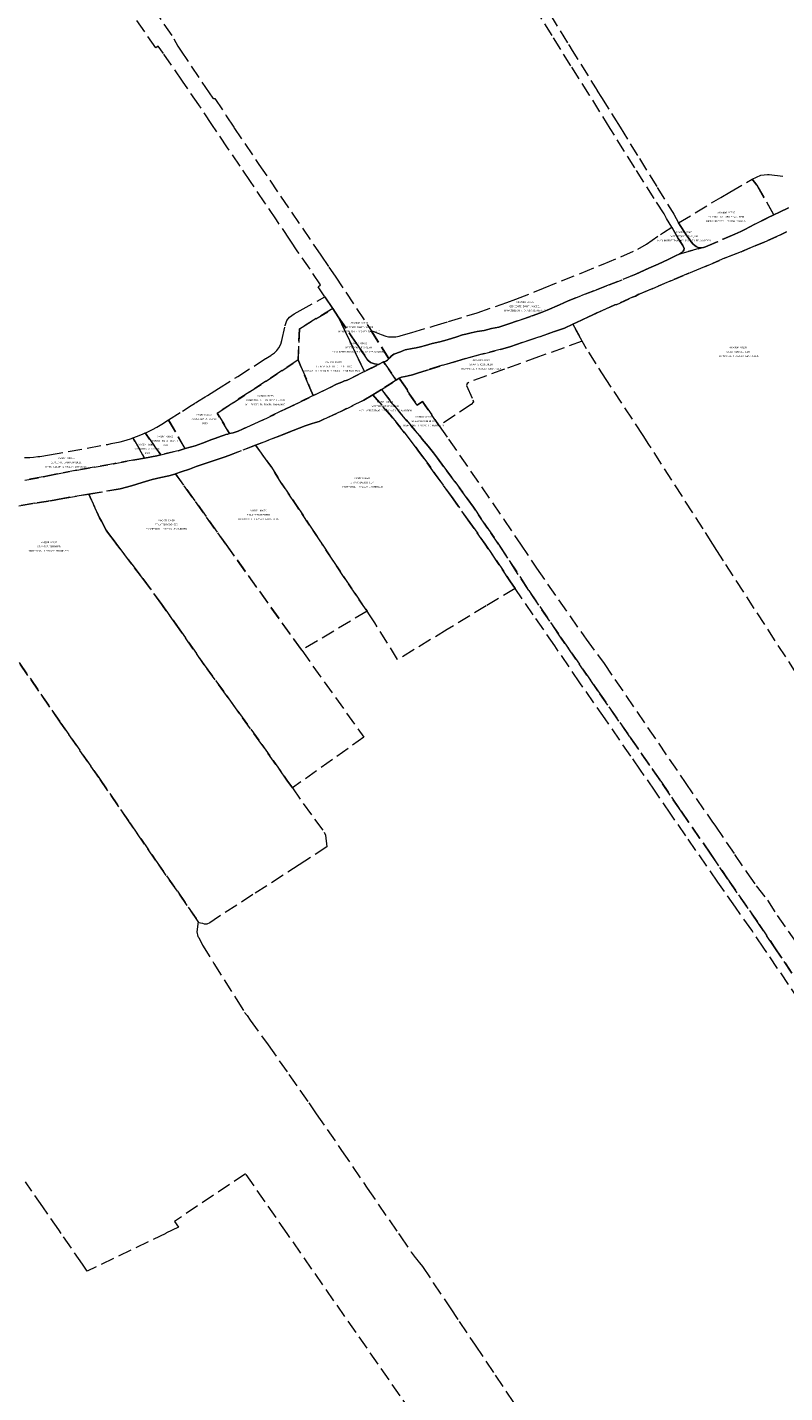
# Model space of a CAD drawing. Header units: metres. Extents: x 188526 to 197860, y 581431 to 587564.
# Tile 26 of 31: x 195167 to 195717, y 585384 to 586375. Entities that reach past the tile are written whole.
import ezdxf
from ezdxf.enums import TextEntityAlignment as Align

# ---------------------------------------------------------------- set-up
doc = ezdxf.new("R2010")
doc.units = ezdxf.units.M
doc.linetypes.add('DASHEDX2', pattern=[14, 10, -4])
doc.layers.add('B-WA-KG-GRENS_KADASTRAAL-G', color=150, linetype='DASHEDX2', lineweight=18)
doc.layers.add('B-WA-KG-GRENS_KADASTRAAL-T50', color=130, linetype='Continuous', lineweight=50)
doc.styles.add('NLCS-ISO-T25', font='NLCS-ISO.ttf', dxfattribs={"height": 2.5})

msp = doc.modelspace()

# ---------------------------------------------------------------- linework, layer by layer
at = {"layer": 'B-WA-KG-GRENS_KADASTRAAL-G'}
for points in [[(195250.41, 586400.42), (195273.39, 586366.74), (195276.21, 586361.28), (195278.13, 586358.46), (195299.08, 586327.42), (195301.61, 586323.66), (195302.13, 586323.46), (195303.14, 586323.38), (195311.42, 586310.89), (195316.99, 586302.39), (195335.18, 586275.58), (195380.01, 586209.68), (195385.8, 586201.09), (195390.47, 586194.45), (195416.59, 586155.02), (195429.43, 586134.54), (195428.9, 586134.03), (195428.42, 586133.45), (195427.68, 586132.94), (195426.89, 586132.64), (195426.08, 586132.38), (195425.7, 586132.23), (195421.97, 586130.38), (195419.04, 586130.79), (195416.14, 586131.83), (195414.31, 586133.48), (195406.22, 586145.08), (195392.76, 586164.96), (195388.78, 586170.9), (195383.04, 586179.46), (195378.08, 586186.85), (195379.95, 586188.1), (195372.28, 586199.54), (195363.45, 586212.22), (195357.79, 586220.7), (195347.98, 586235.23), (195339.47, 586247.71), (195329.07, 586263.21), (195321.5, 586274.32), (195312.43, 586287.68), (195300.89, 586304.61), (195291.44, 586318.76), (195279.78, 586335.94), (195265.78, 586356.07), (195262.1, 586361.41), (195260.23, 586360.16), (195184.06, 586470.73)], [(195546.5, 586384.28), (195559.93, 586362.58), (195561.28, 586360.4), (195561.39, 586360.22), (195579.47, 586331.13), (195580.66, 586329.22), (195580.72, 586329.14), (195580.79, 586329.03), (195583.89, 586324.05), (195591.14, 586312.44), (195592.74, 586309.87), (195597.37, 586302.46), (195611.38, 586279.86), (195624.35, 586258.72), (195635.16, 586241.28), (195635.52, 586240.59), (195636.38, 586239.33), (195639.78, 586233.09), (195641.33, 586230.48), (195643.97, 586226.48), (195645.8, 586223.66), (195647.4, 586221.5), (195648.95, 586219.29), (195650.27, 586217.77), (195651.49, 586216.67), (195652.43, 586215.91), (195654.05, 586215.22), (195655.43, 586214.92), (195656.47, 586214.99), (195640.58, 586210.56), (195642.21, 586211.75), (195643.07, 586212.61), (195643.51, 586213.45), (195643.73, 586214.57), (195642.85, 586216.63), (195639.57, 586221.86), (195637.01, 586226.21), (195634.92, 586229.98), (195631.11, 586236.24), (195629.24, 586239.78), (195622.16, 586250.89), (195608.07, 586273.13), (195590.12, 586301.7), (195575.07, 586325.88), (195561.64, 586347.1), (195547.99, 586369.06), (195535.4, 586389.12)], [(195719.53, 586244.06), (195713, 586240.84), (195708.97, 586238.91), (195696.55, 586260.45), (195693.17, 586264.94), (195693.17, 586264.94), (195699.5, 586267.71), (195704.38, 586268.26), (195705.55, 586268.21), (195719.02, 586266.68)], [(195718, 586226.53), (195713.7, 586224.53), (195701.91, 586219.18), (195695.25, 586216.54), (195685.18, 586212.18), (195673.67, 586207.71), (195660.27, 586201.91), (195645.55, 586195.95), (195634.04, 586191.15), (195620.54, 586185.32), (195610.98, 586181.29), (195608.39, 586180.02), (195606.38, 586179.2), (195594.89, 586173.93), (195593.49, 586173.6), (195589.96, 586172.08), (195580.5, 586167.82), (195571.23, 586163.48), (195569.39, 586162.59), (195563.07, 586159.62), (195556.99, 586156.75), (195556.99, 586156.75), (195549.09, 586154.17), (195538.79, 586150.47), (195526.21, 586146.23), (195517.97, 586143.39), (195512.15, 586141.67), (195496.9, 586137.87), (195485.09, 586134.68), (195478.7, 586132.8), (195468.51, 586129.79), (195457.2, 586126.36), (195450.16, 586124.18), (195446.65, 586122.94), (195443.6, 586122.16), (195441.37, 586121.65), (195438.75, 586121.17), (195436.96, 586120.39), (195435.45, 586119.52), (195434.8, 586118.94), (195425.7, 586132.23), (195426.08, 586132.38), (195426.89, 586132.64), (195427.68, 586132.94), (195428.42, 586133.45), (195428.9, 586134.03), (195429.43, 586134.54), (195430.07, 586135.15), (195431.21, 586136.42), (195433.04, 586137.82), (195434.59, 586138.47), (195436.37, 586139.11), (195437.85, 586139.67), (195440.14, 586140.6), (195441.36, 586140.98), (195446.36, 586142), (195449.39, 586142.4), (195452.44, 586143.29), (195456.12, 586144.23), (195460.98, 586145.54), (195466.41, 586146.71), (195471.73, 586148.3), (195478.72, 586150.51), (195482.99, 586151.96), (195485.25, 586152.51), (195489.29, 586153.37), (195493.46, 586154.23), (195498.75, 586155.17), (195504.06, 586156.39), (195509.39, 586157.58), (195516.54, 586159.88), (195522.94, 586162.01), (195533.49, 586165.64), (195539.64, 586167.9), (195544.32, 586169.82), (195553.42, 586173.75), (195559.52, 586176.49), (195578.15, 586183.8), (195589.51, 586188.14), (195608.63, 586195.87), (195618.19, 586200.28), (195624.9, 586203.07), (195632.17, 586206.47), (195637.63, 586209.11), (195640.58, 586210.56), (195656.47, 586214.99), (195657.94, 586215.35), (195659.29, 586215.73), (195680.61, 586225.06), (195684.94, 586226.81), (195687.89, 586228.31), (195695.21, 586232.11), (195704.38, 586236.71), (195708.97, 586238.91), (195713, 586240.84), (195719.53, 586244.06)], [(195725.15, 585906.45), (195672.34, 585988), (195667.62, 585995.4), (195664.69, 586000), (195657.64, 586011.06), (195618.25, 586072.35), (195613.99, 586078.99), (195587.25, 586119.43), (195579.9, 586130.8), (195572.88, 586141.82), (195569.88, 586147.27), (195563.07, 586159.62), (195569.39, 586162.59), (195571.23, 586163.48), (195580.5, 586167.82), (195589.96, 586172.08), (195593.49, 586173.6), (195594.89, 586173.93), (195606.38, 586179.2), (195608.39, 586180.02), (195610.98, 586181.29), (195620.54, 586185.32), (195634.04, 586191.15), (195645.55, 586195.95), (195660.27, 586201.91), (195673.67, 586207.71), (195685.18, 586212.18), (195695.25, 586216.54), (195701.91, 586219.18), (195713.7, 586224.53), (195718, 586226.53)], [(195165.32, 586046.49), (195178.43, 586048.87), (195187.71, 586050.85), (195202.88, 586053.63), (195215.59, 586055.83), (195229.64, 586058.39), (195245.15, 586061.17), (195252.15, 586062.49), (195260.98, 586064.16), (195263.89, 586064.85), (195276.43, 586067.86), (195281.57, 586069.34), (195288.86, 586071.45), (195294.3, 586073.41), (195301.06, 586075.89), (195303.86, 586076.93), (195303.92, 586076.95), (195304.27, 586077.08), (195304.52, 586077.17), (195305.06, 586077.37), (195308.46, 586078.63), (195309.81, 586079.04), (195311.1, 586079.52), (195312.59, 586079.91), (195312.68, 586079.93), (195313.81, 586080.23), (195313.9, 586080.25), (195316.34, 586080.81), (195318.7, 586081.65), (195320.1, 586082.1), (195323.12, 586083.47), (195337.84, 586090.07), (195352, 586096.97), (195362.88, 586102.09), (195374.58, 586107.86), (195376.2, 586108.66), (195386.8, 586113.81), (195391.45, 586116.15), (195395.27, 586117.59), (195397.33, 586118.43), (195398.57, 586118.81), (195399.25, 586119.09), (195411.68, 586125.27), (195421.97, 586130.38), (195425.7, 586132.23), (195434.8, 586118.94), (195424.03, 586112.3), (195417.84, 586108.48), (195411.34, 586104.47), (195394.64, 586096.35), (195382.29, 586090.72), (195378.91, 586088.97), (195376.32, 586088.26), (195373.14, 586087.27), (195368.74, 586085.83), (195360.02, 586082.53), (195350.29, 586078.75), (195332.74, 586071.88), (195313.3, 586064.27), (195309.82, 586063.21), (195304.81, 586061.38), (195297.7, 586059.07), (195289.66, 586056.26), (195284.73, 586054.48), (195278.76, 586052.39), (195274.7, 586051.02), (195274.21, 586050.86), (195269.88, 586049.65), (195263.91, 586048.29), (195257.72, 586046.83), (195250.47, 586044.87), (195242.62, 586042.45), (195234.33, 586040.12), (195211.65, 586036.33), (195192.8, 586033.18), (195183.98, 586031.54), (195172.42, 586029.74), (195160.91, 586027.92)], [(195722.1, 585688.9), (195709.21, 585707.93), (195698.33, 585724.1), (195675.34, 585757.17), (195663.2, 585775.04), (195641.58, 585806.3), (195626.78, 585828.02), (195604.47, 585860.23), (195581.22, 585893.54), (195554.12, 585932.68), (195531.05, 585966.4), (195509.16, 586000), (195500.12, 586013.07), (195490.91, 586026.77), (195486.36, 586033.15), (195477.4, 586045.58), (195469.25, 586056.41), (195464.78, 586062.48), (195461.86, 586066.3), (195458.08, 586071.15), (195453.71, 586076.31), (195451.94, 586078.58), (195433, 586100.77), (195432.38, 586101.64), (195424.03, 586112.3), (195434.8, 586118.94), (195435.45, 586119.52), (195436.96, 586120.39), (195443.19, 586111.53), (195442.73, 586111.21), (195449.99, 586100.87), (195453.83, 586103.57), (195454.9, 586102.05), (195466.1, 586085.92), (195472.88, 586076.16), (195512.57, 586018.6), (195512.98, 586018.01), (195525.05, 586000), (195536.71, 585982.58), (195571, 585933.42), (195572.61, 585931.23), (195585.71, 585913.37), (195644.53, 585827.14), (195663.92, 585799.06), (195666.62, 585795.49), (195680.46, 585774.93), (195689.35, 585761.73), (195696.03, 585752.04), (195704.39, 585741.68), (195711.41, 585730.65), (195738.14, 585692.21)], [(195735.25, 585657.52), (195701.76, 585706.84), (195692.89, 585719.87), (195681.11, 585736.61), (195668.31, 585754.82), (195645.05, 585788.36), (195634.17, 585804.12), (195622.76, 585820.73), (195612.18, 585836.12), (195605.1, 585846.27), (195586.37, 585873.43), (195568.2, 585899.34), (195549.91, 585926.28), (195534.27, 585948.84), (195521.18, 585967.87), (195517.29, 585973.52), (195499.41, 586000), (195488.2, 586015.85), (195474.9, 586034.5), (195463.2, 586050.88), (195454.01, 586063.71), (195450.55, 586068.29), (195449.57, 586069.7), (195431.62, 586092.43), (195417.84, 586108.48), (195424.03, 586112.3), (195432.38, 586101.64), (195433, 586100.77), (195451.94, 586078.58), (195453.71, 586076.31), (195458.08, 586071.15), (195461.86, 586066.3), (195464.78, 586062.48), (195469.25, 586056.41), (195477.4, 586045.58), (195486.36, 586033.15), (195490.91, 586026.77), (195500.12, 586013.07), (195509.16, 586000), (195531.05, 585966.4), (195554.12, 585932.68), (195581.22, 585893.54), (195604.47, 585860.23), (195626.78, 585828.02), (195641.58, 585806.3), (195663.2, 585775.04), (195675.34, 585757.17), (195698.33, 585724.1), (195709.21, 585707.93), (195722.1, 585688.9)], [(195164.97, 586063.01), (195167.05, 586062.86), (195168.87, 586062.83), (195171.52, 586063.1), (195174.74, 586063.53), (195176.03, 586063.69), (195183.03, 586064.73), (195225.58, 586072.45), (195227.95, 586073.04), (195234.4, 586074.38), (195238.69, 586075.48), (195242.59, 586076.8), (195243.68, 586077.22), (195252.15, 586062.49), (195245.15, 586061.17), (195229.64, 586058.39), (195215.59, 586055.83), (195202.88, 586053.63), (195187.71, 586050.85), (195178.43, 586048.87), (195165.32, 586046.49)], [(195160.91, 586027.92), (195172.42, 586029.74), (195183.98, 586031.54), (195192.8, 586033.18), (195211.65, 586036.33), (195219.44, 586019.1), (195220.77, 586016.82), (195224.34, 586010.23), (195225.35, 586008.72), (195230.7, 586001.52), (195231.84, 586000), (195242.87, 585985.45), (195250.94, 585975.05), (195264.75, 585956.27), (195276.03, 585940.33), (195295.48, 585912.46), (195311.66, 585890.24), (195321.02, 585877.24), (195337.33, 585854.6), (195355.49, 585828.83), (195359.46, 585823.15), (195359.46, 585823.15), (195367.36, 585811.84), (195382.5, 585791.01), (195383.45, 585788.84), (195384.45, 585780.41), (195364.43, 585767.41), (195330.84, 585745.78), (195302.68, 585727.58), (195299.48, 585725.22), (195297.31, 585724.37), (195295.6, 585724.39), (195294.44, 585724.77), (195292.71, 585725.14), (195291.76, 585725.33), (195291.07, 585726.32), (195275.94, 585748.17), (195260.15, 585770.79), (195241.44, 585797.91), (195218.9, 585830.7), (195191.37, 585870.27), (195161.05, 585914.24)], [(195161.05, 585914.24), (195191.37, 585870.27), (195218.9, 585830.7), (195241.44, 585797.91), (195260.15, 585770.79), (195275.94, 585748.17), (195291.07, 585726.32), (195290.18, 585718.84), (195290.93, 585715.46), (195291.58, 585714.61), (195294.19, 585709.02), (195302.41, 585695.87), (195318.64, 585670.25), (195324.78, 585660.35), (195326.53, 585657.97), (195328.7, 585654.73), (195341.83, 585636.71), (195356.93, 585615.37), (195371.27, 585594.6), (195376.69, 585586.75), (195395.2, 585560.09), (195413.75, 585532.82), (195436.43, 585500), (195437.58, 585498.33), (195445.74, 585486.47), (195448.63, 585482.46), (195449.67, 585480.96), (195450.47, 585480.15), (195451.82, 585478.65), (195453.79, 585476.03), (195461.75, 585464.18), (195473.97, 585445.92), (195480.51, 585436.12), (195492.02, 585418.89), (195506.56, 585397.23), (195523.41, 585372.04)], [(195461.62, 585347.69), (195355.59, 585500), (195325.45, 585543.29), (195273.89, 585508.69), (195276.69, 585504.45), (195267.47, 585500), (195210.6, 585472.55), (195207.07, 585477.73), (195191.65, 585500), (195189.92, 585502.5), (195178.27, 585519.2), (195165.71, 585537.49)]]:
    msp.add_lwpolyline(points, dxfattribs=at)
for points in [[(195639.78, 586233.09), (195670.39, 586251.62), (195677.1, 586255.3), (195693.17, 586264.94), (195696.55, 586260.45), (195708.97, 586238.91), (195704.38, 586236.71), (195695.21, 586232.11), (195687.89, 586228.31), (195684.94, 586226.81), (195680.61, 586225.06), (195659.29, 586215.73), (195657.94, 586215.35), (195656.47, 586214.99), (195655.43, 586214.92), (195654.05, 586215.22), (195652.43, 586215.91), (195651.49, 586216.67), (195650.27, 586217.77), (195648.95, 586219.29), (195647.4, 586221.5), (195645.8, 586223.66), (195643.97, 586226.48), (195641.33, 586230.48), (195639.78, 586233.09)], [(195416.59, 586155.02), (195423.89, 586152.18), (195427.23, 586151), (195429.3, 586150.56), (195432.39, 586150.41), (195434.6, 586150.51), (195436.89, 586150.95), (195438.3, 586151.35), (195446.1, 586153.51), (195462.38, 586158.46), (195472.78, 586161.59), (195493.6, 586167.94), (195515, 586175.29), (195521.71, 586177.88), (195535.28, 586183.17), (195541.76, 586185.86), (195569, 586196.74), (195584.97, 586203.19), (195597.93, 586208.61), (195610.19, 586214.04), (195616.59, 586217.79), (195626.72, 586224.75), (195628.75, 586226.11), (195634.92, 586229.98), (195637.01, 586226.21), (195639.57, 586221.86), (195642.85, 586216.63), (195643.73, 586214.57), (195643.51, 586213.45), (195643.07, 586212.61), (195642.21, 586211.75), (195640.58, 586210.56), (195637.63, 586209.11), (195632.17, 586206.47), (195624.9, 586203.07), (195618.19, 586200.28), (195608.63, 586195.87), (195589.51, 586188.14), (195578.15, 586183.8), (195559.52, 586176.49), (195553.42, 586173.75), (195544.32, 586169.82), (195539.64, 586167.9), (195533.49, 586165.64), (195522.94, 586162.01), (195516.54, 586159.88), (195509.39, 586157.58), (195504.06, 586156.39), (195498.75, 586155.17), (195493.46, 586154.23), (195489.29, 586153.37), (195485.25, 586152.51), (195482.99, 586151.96), (195478.72, 586150.51), (195471.73, 586148.3), (195466.41, 586146.71), (195460.98, 586145.54), (195456.12, 586144.23), (195452.44, 586143.29), (195449.39, 586142.4), (195446.36, 586142), (195441.36, 586140.98), (195440.14, 586140.6), (195437.85, 586139.67), (195436.37, 586139.11), (195434.59, 586138.47), (195433.04, 586137.82), (195431.21, 586136.42), (195430.07, 586135.15), (195429.43, 586134.54), (195416.59, 586155.02)], [(195269.47, 586090.24), (195279.62, 586096.57), (195286, 586100.58), (195288.51, 586102.16), (195288.67, 586102.26), (195289.53, 586102.8), (195290.56, 586103.45), (195296.15, 586106.98), (195297.74, 586107.99), (195305.75, 586113.05), (195319.77, 586121.78), (195340.07, 586134.63), (195343.83, 586136.95), (195344.34, 586137.3), (195346.45, 586138.8), (195348.22, 586140.56), (195349.6, 586142.39), (195350.99, 586145.05), (195351.71, 586147.71), (195354.21, 586158.49), (195354.25, 586158.69), (195354.82, 586160.83), (195355.47, 586162.36), (195356.28, 586163.6), (195357.4, 586164.68), (195360.8, 586167.07), (195365.14, 586169.65), (195383.04, 586179.46), (195388.78, 586170.9), (195364.52, 586156.32), (195363.67, 586133.66), (195304.91, 586095.07), (195313.81, 586080.23), (195312.68, 586079.93), (195312.59, 586079.91), (195311.1, 586079.52), (195309.81, 586079.04), (195308.46, 586078.63), (195305.06, 586077.37), (195304.52, 586077.17), (195304.27, 586077.08), (195303.92, 586076.95), (195303.86, 586076.93), (195301.06, 586075.89), (195294.3, 586073.41), (195288.86, 586071.45), (195281.57, 586069.34), (195269.47, 586090.24)], [(195388.78, 586170.9), (195392.76, 586164.96), (195411.68, 586125.27), (195399.25, 586119.09), (195398.57, 586118.81), (195397.33, 586118.43), (195395.27, 586117.59), (195391.45, 586116.15), (195386.8, 586113.81), (195376.2, 586108.66), (195374.58, 586107.86), (195372.18, 586113.53), (195365.68, 586128.92), (195363.67, 586133.66), (195364.52, 586156.32), (195388.78, 586170.9)], [(195421.97, 586130.38), (195411.68, 586125.27), (195392.76, 586164.96), (195406.22, 586145.08), (195414.31, 586133.48), (195416.14, 586131.83), (195419.04, 586130.79), (195421.97, 586130.38)], [(195556.99, 586156.75), (195563.07, 586159.62), (195569.88, 586147.27), (195538.2, 586135.88), (195513.44, 586127.03), (195487.42, 586117.44), (195486.41, 586116.58), (195485.87, 586115.2), (195490.5, 586104.77), (195490.96, 586103.18), (195489.14, 586101.36), (195466.1, 586085.92), (195454.9, 586102.05), (195453.83, 586103.57), (195449.99, 586100.87), (195442.73, 586111.21), (195443.19, 586111.53), (195436.96, 586120.39), (195438.75, 586121.17), (195441.37, 586121.65), (195443.6, 586122.16), (195446.65, 586122.94), (195450.16, 586124.18), (195457.2, 586126.36), (195468.51, 586129.79), (195478.7, 586132.8), (195485.09, 586134.68), (195496.9, 586137.87), (195512.15, 586141.67), (195517.97, 586143.39), (195526.21, 586146.23), (195538.79, 586150.47), (195549.09, 586154.17), (195556.99, 586156.75)], [(195313.81, 586080.23), (195304.91, 586095.07), (195363.67, 586133.66), (195365.68, 586128.92), (195372.18, 586113.53), (195374.58, 586107.86), (195362.88, 586102.09), (195352, 586096.97), (195337.84, 586090.07), (195323.12, 586083.47), (195320.1, 586082.1), (195318.7, 586081.65), (195316.34, 586080.81), (195313.9, 586080.25), (195313.81, 586080.23)], [(195435.83, 585916.3), (195419.22, 585943.05), (195415.38, 585948.81), (195413.63, 585951.39), (195396.96, 585975.96), (195381.18, 586000), (195380.1, 586001.66), (195371.83, 586013.87), (195361.91, 586028.81), (195351.86, 586043.82), (195343.72, 586056.54), (195332.74, 586071.88), (195350.29, 586078.75), (195360.02, 586082.53), (195368.74, 586085.83), (195373.14, 586087.27), (195376.32, 586088.26), (195378.91, 586088.97), (195382.29, 586090.72), (195394.64, 586096.35), (195411.34, 586104.47), (195417.84, 586108.48), (195431.62, 586092.43), (195449.57, 586069.7), (195450.55, 586068.29), (195454.01, 586063.71), (195463.2, 586050.88), (195474.9, 586034.5), (195488.2, 586015.85), (195499.41, 586000), (195517.29, 585973.52), (195521.18, 585967.87), (195500.22, 585955.41), (195471.78, 585938.06), (195435.83, 585916.3)], [(195269.47, 586090.24), (195281.57, 586069.34), (195276.43, 586067.86), (195263.89, 586064.85), (195252.49, 586080.71), (195253.55, 586081.16), (195255.53, 586082.09), (195257.86, 586083.24), (195260.97, 586084.96), (195264.57, 586087.19), (195269.47, 586090.24)], [(195252.49, 586080.71), (195263.89, 586064.85), (195260.98, 586064.16), (195252.15, 586062.49), (195243.68, 586077.22), (195246.91, 586078.45), (195251.18, 586080.16), (195252.49, 586080.71)], [(195366.2, 585923.03), (195311.17, 586000), (195274.7, 586051.02), (195278.76, 586052.39), (195284.73, 586054.48), (195289.66, 586056.26), (195297.7, 586059.07), (195304.81, 586061.38), (195309.82, 586063.21), (195313.3, 586064.27), (195332.74, 586071.88), (195343.72, 586056.54), (195351.86, 586043.82), (195361.91, 586028.81), (195371.83, 586013.87), (195380.1, 586001.66), (195381.18, 586000), (195396.96, 585975.96), (195413.63, 585951.39), (195366.2, 585923.03)], [(195359.46, 585823.15), (195355.49, 585828.83), (195337.33, 585854.6), (195321.02, 585877.24), (195311.66, 585890.24), (195295.48, 585912.46), (195276.03, 585940.33), (195264.75, 585956.27), (195250.94, 585975.05), (195242.87, 585985.45), (195231.84, 586000), (195230.7, 586001.52), (195225.35, 586008.72), (195224.34, 586010.23), (195220.77, 586016.82), (195219.44, 586019.1), (195211.65, 586036.33), (195234.33, 586040.12), (195242.62, 586042.45), (195250.47, 586044.87), (195257.72, 586046.83), (195263.91, 586048.29), (195269.88, 586049.65), (195274.21, 586050.86), (195274.7, 586051.02), (195311.17, 586000), (195366.2, 585923.03), (195411.32, 585859.91), (195359.46, 585823.15)]]:
    msp.add_lwpolyline(points, close=True, dxfattribs=at)

# ---------------------------------------------------------------- texts
at = {"layer": 'B-WA-KG-GRENS_KADASTRAAL-T50', "style": 'NLCS-ISO-T25'}
for s, p in [('TILSTRA J.W. (JELLE WOUTER)', (195674.37, 586236.8)), ('AKW00O 00397', (195674.37, 586239.93)), ('AKW00O 00431', (195643.71, 586225.89)), ('BIERUMERTERP 1 9101SB DOKKUM', (195674.37, 586233.68)), ('HARLINGERSTRWG 113 8914AZ LEEUWARDEN', (195643.71, 586219.64)), ('WETTERSKIP FRYSLAN', (195643.71, 586222.76)), ('AKW00O 00396', (195528.25, 586175.07)), ('HYNSTEBLOM 4 9104BR DAMWALD', (195528.25, 586168.82)), ('GEMEENTE DANTUMADEEL', (195528.25, 586171.95)), ('GEMEENTE DANTUMADEEL', (195407.99, 586156.8)), ('AKW00O 00696', (195407.99, 586159.92)), ('HYNSTEBLOM 4 9104BR DAMWALD', (195407.99, 586153.67)), ('AKW00O 00433', (195407.37, 586145.12)), ('HARLINGERSTRWG 113 8914AZ LEEUWARDEN', (195407.37, 586138.87)), ('WETTERSKIP FRYSLAN', (195407.37, 586141.99)), ('TROMPSNGL 1 9724CX GRONINGEN', (195682.98, 586135.88)), ('STAATSBOSBEHEER', (195682.98, 586139)), ('AKW00M 01520', (195682.98, 586142.13)), ('ELZINGA W.P. (WIEGER PIETER)', (195389.16, 586128.3)), ('VWD01I 00839', (195389.16, 586131.43)), ('TROMPSNGL 1 9724CX GRONINGEN', (195496.45, 586126.65)), ('STAATSBOSBEHEER', (195496.45, 586129.78)), ('AKW00M 01519', (195496.45, 586132.9)), ('SCHWARTZENBERGLN 12 9108AL BROEKSTERWALD', (195389.16, 586125.18)), ('VWD01I 00838', (195339.74, 586106.95)), ('WILLEMSTR 56 9104EN DAMWALD', (195339.74, 586100.7)), ('KOONSTRA A.L. (ALBERT LUKAS)', (195339.74, 586103.82)), ('HARLINGERSTRWG 113 8914AZ LEEUWARDEN', (195426.73, 586096.33)), ('WETTERSKIP FRYSLAN', (195426.73, 586099.45)), ('VWD01I 00400', (195426.73, 586102.58)), ('KOONSTRA A. (AANT)', (195295.41, 586090.19)), ('VWD01I 00837', (195295.41, 586093.32)), (' 0000', (195295.41, 586087.07)), ('STAATSBOSBEHEER', (195454.43, 586088.64)), ('VWD01I 00399', (195454.43, 586091.76)), ('VWD01I 00602', (195267.03, 586077.55)), ('TROMPSNGL 1 9724CX GRONINGEN', (195454.43, 586085.51)), ('KOONSTRA A. (AANT)', (195253.79, 586068.48)), ('VWD01I 00884', (195253.79, 586071.6)), ('KOONSTRA A. (AANT)', (195267.03, 586074.42)), (' 0000', (195267.03, 586071.3)), ('GEMEENTE DANTUMADEEL', (195195.24, 586058.73)), ('VWD01I 00885', (195195.24, 586061.85)), (' 0000', (195253.79, 586065.35)), ('HYNSTEBLOM 4 9104BR DAMWALD', (195195.24, 586055.6)), ('VWD01I 00401', (195409.95, 586047.34)), ('TROMPSNGL 1 9724CX GRONINGEN', (195409.95, 586041.09)), ('STAATSBOSBEHEER', (195409.95, 586044.22)), ('VWD01I 00438', (195267.96, 586016.7)), ('TROMPSNGL 1 9724CX GRONINGEN', (195334.82, 586017.54)), ('STAATSBOSBEHEER', (195334.82, 586020.66)), ('VWD01I 00439', (195334.82, 586023.79)), ('TROMPSNGL 1 9724CX GRONINGEN', (195267.96, 586010.45)), ('STAATSBOSBEHEER', (195267.96, 586013.57)), ('STAATSBOSBEHEER', (195182.68, 585997.63)), ('VWD01I 00437', (195182.68, 586000.75)), ('TROMPSNGL 1 9724CX GRONINGEN', (195182.68, 585994.5))]:
    msp.add_text(s, height=1.25, dxfattribs=at).set_placement(p, align=Align.CENTER)

doc.saveas('drawing.dxf')
